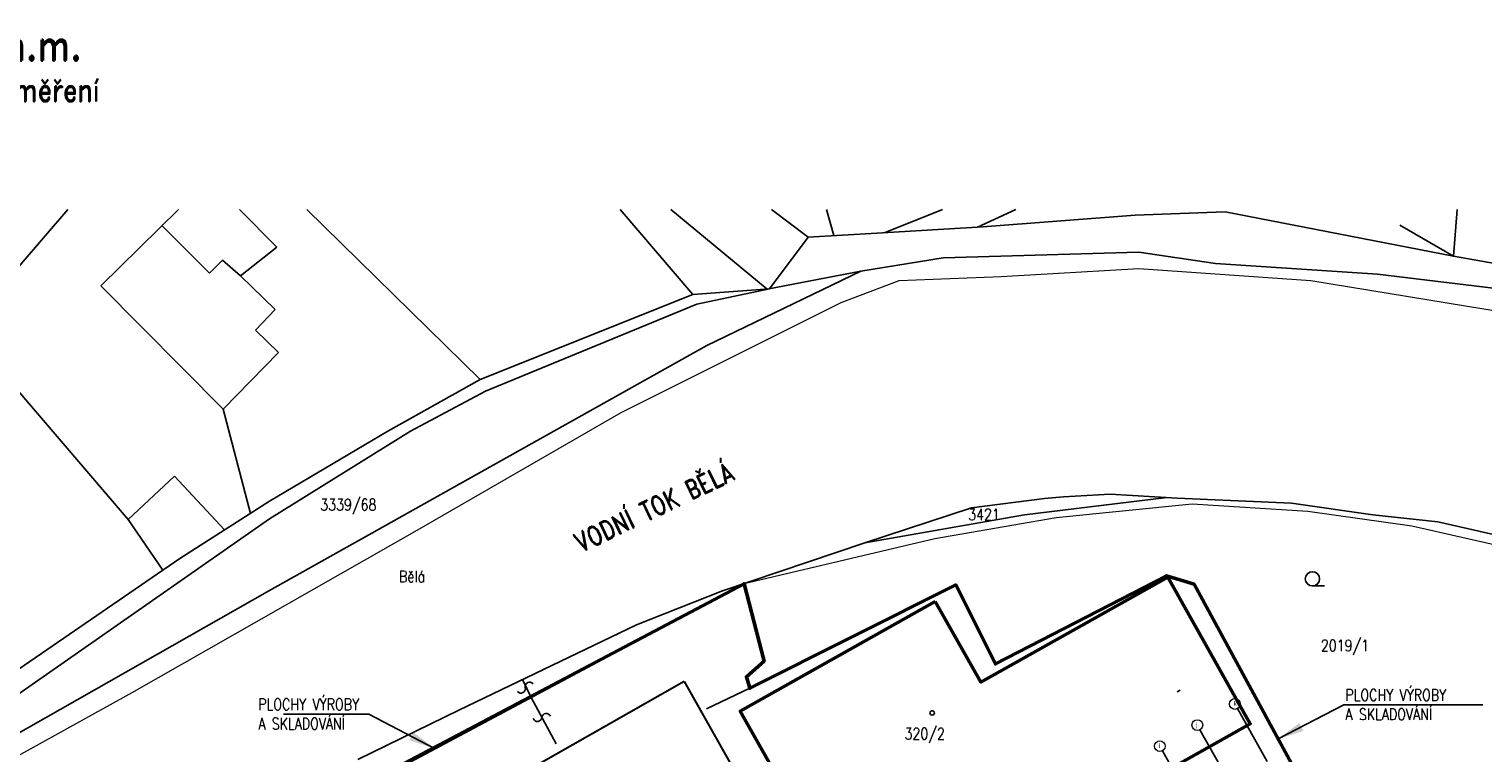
# Model space of a CAD drawing. Header units: millimetres. Extents: x -156521 to 298750130, y -256155368 to 337239.
# Tile 72 of 74: x 766133 to 955278, y 218122 to 312265. Entities that reach past the tile are written whole.
import ezdxf
from ezdxf.lldxf.tags import DXFTag

# ---------------------------------------------------------------- set-up
doc = ezdxf.new("R2010")
doc.units = ezdxf.units.MM
for name, color, linetype, lineweight in [('IN_C_OSA', 6, 'DASHDOT', 18), ('IN_C_TENKA', 7, 'Continuous', 18), ('Vrstva 6', 7, 'Continuous', 0)]:
    doc.layers.add(name, color=color, linetype=linetype, lineweight=lineweight)
for name, color, linetype in [('IN_MODUL_SYSTEM', 6, 'DASHDOT'), ('IN_TEXT', 7, 'Continuous'), ('KATASTR', 116, 'Continuous')]:
    doc.layers.add(name, color=color, linetype=linetype)
doc.styles.add('ARIEL-CE', font='arial.ttf', dxfattribs={"width": 0.8})
doc.styles.add('Koty', font='romand.shx', dxfattribs={"width": 0.8})
doc.styles.add('ROMAND', font='romand.shx', dxfattribs={"width": 0.85})
tags = doc.linetypes.add('ACAD_ISO11W100', pattern=[33, 12, -3, 12, -3, 0, -3]).pattern_tags.tags
tags[14:15] = [DXFTag(74, 4), DXFTag(75, 0), DXFTag(340, '0'), DXFTag(46, 0.0), DXFTag(50, 0.0), DXFTag(44, 0.0), DXFTag(45, 0.0)]
tags[12:13] = [DXFTag(74, 4), DXFTag(75, 0), DXFTag(340, '0'), DXFTag(46, 0.0), DXFTag(50, 0.0), DXFTag(44, 0.0), DXFTag(45, 0.0)]
tags[10:11] = [DXFTag(74, 4), DXFTag(75, 0), DXFTag(340, '0'), DXFTag(46, 0.0), DXFTag(50, 0.0), DXFTag(44, 0.0), DXFTag(45, 0.0)]
tags[8:9] = [DXFTag(74, 4), DXFTag(75, 0), DXFTag(340, '0'), DXFTag(46, 0.0), DXFTag(50, 0.0), DXFTag(44, 0.0), DXFTag(45, 0.0)]
tags[6:7] = [DXFTag(74, 4), DXFTag(75, 0), DXFTag(340, '0'), DXFTag(46, 0.0), DXFTag(50, 0.0), DXFTag(44, 0.0), DXFTag(45, 0.0)]
tags[4:5] = [DXFTag(74, 4), DXFTag(75, 0), DXFTag(340, '0'), DXFTag(46, 0.0), DXFTag(50, 0.0), DXFTag(44, 0.0), DXFTag(45, 0.0)]
tags = doc.linetypes.add('DASHDOT', pattern=[0.5, 0.25, -0.125, 0, -0.125]).pattern_tags.tags
tags[10:11] = [DXFTag(74, 4), DXFTag(75, 0), DXFTag(340, '0'), DXFTag(46, 0.0), DXFTag(50, 0.0), DXFTag(44, 0.0), DXFTag(45, 0.0)]
tags[8:9] = [DXFTag(74, 4), DXFTag(75, 0), DXFTag(340, '0'), DXFTag(46, 0.0), DXFTag(50, 0.0), DXFTag(44, 0.0), DXFTag(45, 0.0)]
tags[6:7] = [DXFTag(74, 4), DXFTag(75, 0), DXFTag(340, '0'), DXFTag(46, 0.0), DXFTag(50, 0.0), DXFTag(44, 0.0), DXFTag(45, 0.0)]
tags[4:5] = [DXFTag(74, 4), DXFTag(75, 0), DXFTag(340, '0'), DXFTag(46, 0.0), DXFTag(50, 0.0), DXFTag(44, 0.0), DXFTag(45, 0.0)]
doc.dimstyles.new('IP 1_100', dxfattribs={"dimscale": 100, "dimtxt": 2.5, "dimasz": 2, "dimexe": 1, "dimexo": 1, "dimgap": 1, "dimtad": 1, "dimtoh": 1, "dimdec": 0, "dimzin": 0, "dimdsep": 46, "dimtxsty": 'ROMAND', "dimblk": 'ARCHTICK', "dimcen": 0.09, "dimclrt": 7, "dimadec": 0, "dimazin": 0, "dimtfac": 1, "dimtdec": 4, "dimtofl": 0, "dimtmove": 2, "dimatfit": 3, "dimfxl": 1, "dimtolj": 1, "dimtzin": 0, "dimarcsym": 0})

# ---------------------------------------------------------------- blocks, each defined once
blk = doc.blocks.new('_ArchTick')
at = {"color": 0, "linetype": 'ByBlock', "lineweight": 13, "transparency": 33554687, "const_width": 0.15}
blk.add_lwpolyline([(-0.5, -0.5), (0.5, 0.5)], dxfattribs=at)

msp = doc.modelspace()

# ---------------------------------------------------------------- linework, layer by layer
at = {"layer": 'IN_C_OSA', "color": 4, "linetype": 'Continuous', "transparency": 33554687}
for centre in [(923002.95012, 224490.13868), (918121.68118, 221745.46865), (913240.41225, 219000.79861)]:
    msp.add_circle(centre, 700, dxfattribs=at)
at = {"layer": 'IN_C_TENKA', "color": 152, "transparency": 33554687}
for points in [[(659496.67402, 179671.14847), (676988.05076, 183383.32717), (699594.63949, 189515.40362), (715742.20109, 194033.77516), (732535.66913, 199197.62756), (758210.29481, 214205.07687), (779525.07687, 225985.11636), (816634.36898, 247080.5264), (843165.47768, 262416.95022), (871777.45752, 276713.6204), (879320.61466, 279572.95332), (892586.169, 280092.83153), (910533.68809, 281132.59073), (932903.05449, 279572.95332), (963075.68304, 274634.10478), (1007027.81039, 270716.65169), (1037813.5955, 272025.83011), (1057348.43064, 273337.07995)], [(1057348.43064, 236577.5968), (1046760.48264, 236192.83112), (1014519.7749, 237725.14345), (982419.61712, 240665.74134), (966102.03439, 243071.68455), (946039.435, 247616.24366), (932493.0353, 249534.31137), (917437.59557, 250481.23913), (899750.08214, 248692.59719), (883957.65855, 245957.02748), (859144.34693, 240125.31177), (827917.30818, 223642.9131), (799932.07557, 208871.61941), (758273.65616, 186883.2816), (745936.94235, 178808.37482), (734921.66866, 169632.74148), (710468.27834, 149263.26634), (709639.91256, 145444.0844), (716976.23671, 121475.19807), (727014.18534, 101072.3298), (735840.18883, 62647.57089), (740053.42988, 28771.1805), (741413.16408, 16730.96482), (741254.40725, 13253.84034)]]:
    msp.add_lwpolyline(points, dxfattribs=at)
at = {"layer": 'IN_C_TENKA', "color": 165, "lineweight": 50, "transparency": 33554687}
msp.add_lwpolyline([(758273.65616, 186883.2816), (859144.34693, 240125.31177), (859144.34693, 240125.31177), (861767.62177, 230043.43365), (859458.99953, 228020.51858), (859896.97097, 226525.1107), (886697.58781, 239966.81564), (891844.95885, 229703.77835), (914103.9626, 241161.35918), (917716.72897, 240065.53697), (930361.47451, 216766.97745)], dxfattribs=at)
at = {"layer": 'IN_MODUL_SYSTEM', "linetype": 'ACAD_ISO11W100', "ltscale": 50, "transparency": 33554687}
for p, q in [((923346.03387, 223879.98006), (927221.38026, 216987.85544)), ((918464.76494, 221135.31003), (922340.11133, 214243.18541)), ((913583.496, 218390.64), (917458.84239, 211498.51537))]:
    msp.add_line(p, q, dxfattribs=at)
at = {"layer": 'KATASTR', "transparency": 33554687}
for p, q in [((758772.02002, 274401.57341), (771194.33834, 288797.62714)), ((785593.80189, 288797.62714), (775467.48587, 278851.77075)), ((798357.20014, 283911.62998), (793504.99281, 288797.62714)), ((824812.36092, 266699.10946), (802273.45718, 288797.62714)), ((843017.6941, 288797.62714), (852487.01257, 277723.6076)), ((849605.04486, 288797.62714), (862162.19882, 278443.63207)), ((867497.35729, 285207.10282), (862713.8291, 288797.62714)), ((869895.45349, 288797.62714), (870850.26378, 285405.14108)), ((884964.03265, 288797.62714), (877510.81606, 285798.54428)), ((894518.14974, 288797.62714), (889512.67598, 286507.42996)), ((910016.31388, 288076.01769), (890213.72391, 286548.83711)), ((921725.23064, 288484.77941), (910016.31388, 288076.01769)), ((951440.98742, 282728.74462), (921725.23064, 288484.77941)), ((951933.04752, 288797.62714), (951440.98742, 282728.74462)), ((783444.59405, 286686.72002), (789602.15071, 280538.38634)), ((876435.85195, 285735.0519), (867497.35729, 285207.10282)), ((890213.72391, 286548.83711), (876435.85195, 285735.0519)), ((951440.98742, 282728.74462), (944458.79051, 286760.09629)), ((793655.20965, 280168.94925), (798357.20014, 283911.62998)), ((867497.35729, 285207.10282), (862463.80527, 278501.08)), ((789602.15071, 280538.38634), (791288.23492, 282226.99981)), ((791288.23492, 282226.99981), (793655.20965, 280168.94925)), ((874330.84932, 280761.43337), (885065.63481, 282511.66097)), ((885065.63481, 282511.66097), (910499.62835, 283254.85616)), ((910499.62835, 283254.85616), (920464.99293, 281768.45955)), ((964127.8725, 280470.08909), (951440.98742, 282728.74462)), ((798166.04101, 275784.14026), (793655.20965, 280168.94925)), ((854312.46958, 271115.82965), (874330.84932, 280761.43337)), ((862162.19882, 278443.63207), (874330.84932, 280761.43337)), ((920464.99293, 281768.45955), (941556.43544, 280371.67426)), ((941556.43544, 280371.67426), (959645.17574, 278207.12122)), ((775467.48587, 278851.77075), (791395.34655, 262828.87593)), ((852487.01257, 277723.6076), (862463.80527, 278501.08)), ((862463.80527, 278501.08), (853001.66111, 276489.27905)), ((824812.36092, 266699.10946), (852487.01257, 277723.6076)), ((853001.66111, 276489.27905), (825520.0201, 265174.63287)), ((795574.37194, 273117.98488), (798166.04101, 275784.14026)), ((798568.15779, 270207.8386), (795574.37194, 273117.98488)), ((834405.88614, 259972.03625), (854312.46958, 271115.82965)), ((791395.34655, 262828.87593), (798568.15779, 270207.8386)), ((812816.40341, 259972.03625), (824812.36092, 266699.10946)), ((779005.34427, 248483.31436), (764414.82758, 265543.30219)), ((825520.0201, 265174.63287), (815760.42569, 259972.03625)), ((794930.05405, 249277.66317), (791395.34655, 262828.87593)), ((797397.20408, 239254.41243), (834405.88614, 259972.03625)), ((785056.10251, 254118.65893), (779005.34427, 248483.31436)), ((791570.63085, 247123.90723), (785056.10251, 254118.65893)), ((900719.47105, 251443.58719), (906786.19078, 251780.40925)), ((906786.19078, 251780.40925), (915493.05525, 251275.17616)), ((785744.05762, 243388.43957), (797397.20408, 250859.37488)), ((874866.68526, 245437.9122), (888724.63992, 250019.24311)), ((888724.63992, 250019.24311), (898247.84709, 251219.03915)), ((895620.95933, 249071.65264), (914139.49454, 251353.7192)), ((898247.84709, 251219.03915), (900719.47105, 251443.58719)), ((915493.05525, 251275.17616), (930366.68461, 250603.42063)), ((930366.68461, 250603.42063), (940964.78748, 249089.98014)), ((797397.20408, 248571.07435), (750050.56083, 215520.91889)), ((779005.34427, 248483.31436), (783530.4052, 241873.07629)), ((874866.68526, 245437.9122), (895620.95933, 249071.65264)), ((940964.78748, 249089.98014), (949409.46171, 248182.53952)), ((949409.46171, 248182.53952), (969113.69689, 243645.35526)), ((856356.57423, 239183.31942), (874866.68526, 245437.9122)), ((746453.90574, 216492.23262), (785744.05762, 243388.43957)), ((891844.95885, 229703.77835), (914103.9626, 241161.35918)), ((914103.9626, 241161.35918), (917716.72897, 240065.53697)), ((797397.20408, 239254.41243), (743984.2314, 208872.62214)), ((797397.20408, 207147.38283), (859144.34693, 240125.31177)), ((845151.37527, 234770.34934), (856356.57423, 239183.31942)), ((859144.34693, 240125.31177), (861767.62177, 230043.43365)), ((859896.97097, 226525.1107), (886697.58781, 239966.81564)), ((886697.58781, 239966.81564), (891844.95885, 229703.77835)), ((917716.72897, 240065.53697), (930361.47451, 216766.97745)), ((933102.29592, 239831.6868), (934675.41418, 239831.6868)), ((822023.38781, 223682.77223), (845151.37527, 234770.34934)), ((861767.62177, 230043.43365), (859458.99953, 228020.51858)), ((831458.95107, 225339.08887), (830341.32031, 227670.39623)), ((859458.99953, 228020.51858), (859896.97097, 226525.1107)), ((834688.41201, 219292.31782), (831458.95107, 225339.08887)), ((854272.12765, 223846.82545), (859896.97097, 226525.1107)), ((915881.70596, 226264.98852), (915503.14142, 226055.84173)), ((808886.25266, 217283.96876), (822023.38781, 223682.77223))]:
    msp.add_line(p, q, dxfattribs=at)
for points in [[(797397.20408, 248571.07435), (815760.42569, 259972.03625)], [(797397.20408, 250859.37488), (812816.40341, 259972.03625)]]:
    msp.add_lwpolyline(points, dxfattribs=at)
at = {"layer": 'KATASTR', "color": 7, "lineweight": 50, "transparency": 33554687}
msp.add_lwpolyline([(884012.12765, 237829.82545), (858667.24151, 223568.50898), (875322.12765, 193969.82545), (925012.12765, 221909.82545), (914282.12765, 240959.82545), (889962.12765, 227339.82545), (884012.12765, 237829.82545)], dxfattribs=at)
at = {"layer": 'KATASTR', "transparency": 33554687}
for points in [[(829680.78684, 226096.79519, 0.7743874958), (830694.08845, 226611.07883, -0.7812922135), (831706.625, 227124.97417)], [(831724.28319, 222582.48443, 0.7743874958), (832850.54302, 222733.50296, -0.7812922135), (833975.95251, 222884.40746)]]:
    msp.add_lwpolyline(points, format="xyb", dxfattribs=at)
for centre, radius in [((933102.29592, 240760.65275), 928.96595), ((883624.51488, 223318.71381), 285.64403)]:
    msp.add_circle(centre, radius, dxfattribs=at)
at = {"layer": 'Vrstva 6', "color": 1, "linetype": 'Continuous', "lineweight": 30, "transparency": 33554687}
for q in [(816812.69112, 207806.9125), (881204.89282, 174555.93031)]:
    msp.add_line((851375.12765, 227420.82545), q, dxfattribs=at)

# ---------------------------------------------------------------- texts
at = {"layer": 'IN_C_OSA', "color": 7, "linetype": 'Continuous', "transparency": 33554687, "style": 'ARIEL-CE', "width": 0.8}
for s, p in [('k', (922849.03159, 224248.75053)), ('j', (917967.76265, 221504.0805)), ('i', (913086.49372, 218759.41047))]:
    msp.add_text(s, height=600, dxfattribs=at).set_placement(p)
at = {"layer": 'IN_TEXT', "transparency": 33554687, "attachment_point": 1, "style": 'Koty'}
for s, insert, char_height, width in [('0,000 = 326,86 m n.m.', (718821.7285, 312193.58726), 4000, 99663.6932533), ('upraveno dle výškového zaměření', (718821.7285, 305841.0405), 3000, 71557.6145394), ('PLOCHY VÝROBY A SKLADOVÁNÍ', (795956.49777, 225186.6722), 1500, 15598.1238374), ('PLOCHY VÝROBY A SKLADOVÁNÍ', (937388.31733, 226404.29542), 1500, 15598.1238374)]:
    msp.add_mtext(s, dxfattribs=dict(at, insert=insert, char_height=char_height, width=width))
at = {"layer": 'IN_TEXT', "transparency": 33554687, "insert": (836784.32791, 246363.2246), "char_height": 2500, "width": 34296.5837285, "attachment_point": 1, "rotation": 25.5196091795, "style": 'Koty'}
msp.add_mtext('VODNÍ TOK BĚLÁ', dxfattribs=at)
at = {"layer": 'KATASTR', "transparency": 33554687, "char_height": 1500, "width": 486.76591, "attachment_point": 1, "style": 'Koty'}
for s, insert in [('3339/68', (804024.7627, 251147.46068)), ('3421', (888319.59145, 249885.33726)), ('Bělá', (814261.07616, 241821.78841)), ('2019/1', (934194.37224, 232843.64545)), ('320/2', (880030.15283, 221373.75804))]:
    msp.add_mtext(s, dxfattribs=dict(at, insert=insert))

# ---------------------------------------------------------------- leaders
at = {"layer": 'IN_TEXT', "transparency": 33554687}
for points in [[(928555.59303, 219888.7761), (937187.37078, 224395.11661), (955273.09739, 224395.11661)], [(818974.05558, 218671.15288), (810342.27783, 223177.49339), (799254.55122, 223177.49339)]]:
    msp.add_leader(points, dimstyle='IP 1_100', override={"dimasz": 35, "dimgap": 1, "dimtad": 0, "dimclrd": 256}, dxfattribs=at)

doc.saveas('drawing.dxf')
